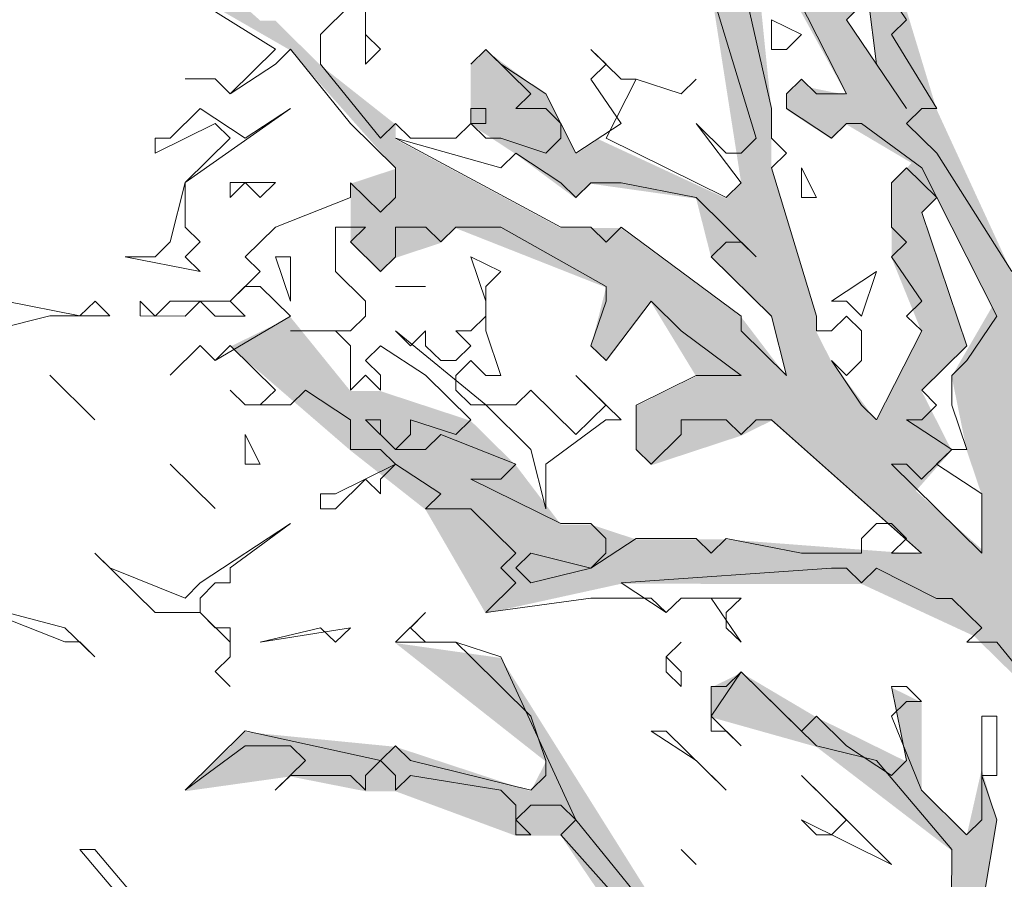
# Model space of a CAD drawing. Header units: metres. Extents: x -4 to 112, y -27 to 26.
# Tile 36 of 256: x 8.03 to 9.34, y 3.42 to 4.56. Entities that reach past the tile are written whole.
import ezdxf

# ---------------------------------------------------------------- set-up
doc = ezdxf.new("R2010")
doc.units = ezdxf.units.M
doc.header["$MEASUREMENT"] = 0
doc.layers.add('60 Pflanzen außen', color=7, linetype='Continuous')
doc.layers.add('94 Genehmigungsplanung Bemaßung', color=7, linetype='Continuous')
doc.styles.add('ERSTELLTER_STIL_2', font='arial.ttf')
doc.dimstyles.new('ERSTELLTER_STIL__1', dxfattribs={"dimtxt": 0.25, "dimasz": 0.19, "dimexe": 0.18, "dimexo": 0.1, "dimgap": 0, "dimtad": 1, "dimtih": 1, "dimtoh": 1, "dimzin": 0, "dimdsep": 46, "dimtxsty": 'ERSTELLTER_STIL_2', "dimblk": 'ARROWHEAD_6', "dimblk1": 'ARROWHEAD_6', "dimblk2": 'ARROWHEAD_6', "dimcen": 0.09, "dimclrd": 7, "dimclre": 7, "dimclrt": 7, "dimazin": 0, "dimtfac": 1, "dimtdec": 4, "dimtmove": 0, "dimatfit": 3, "dimfxl": 1, "dimtolj": 1, "dimtzin": 0, "dimarcsym": 0})

# ---------------------------------------------------------------- blocks, each defined once
blk = doc.blocks.new('Laubbäume 27[17]_1', base_point=(9.6662, -0.1855))
at = {"layer": '60 Pflanzen außen', "linetype": 'Continuous', "lineweight": 0, "true_color": 0xffffff}
h = blk.add_hatch(color=7, dxfattribs=at)
h.paths.add_polyline_path([(11.5441, 0.8973), (11.4642, 0.8973), (11.3643, 0.8382), (11.3044, 0.8185), (11.1046, 0.7398), (10.9248, 0.7201), (10.785, 0.7792), (10.6652, 0.7792), (10.5653, 0.858), (10.4454, 0.9761), (10.2556, 0.9269), (10.1857, 0.9171), (10.1658, 0.9368), (10.2856, 1.0352), (10.4255, 1.0352), (10.5453, 1.0254), (10.5653, 1.0549), (10.7051, 1.0352), (10.8849, 1.0352), (11.0048, 1.0352), (11.1246, 1.1336), (11.0048, 1.0745), (10.9648, 1.1336), (11.1047, 1.2517), (11.1846, 1.2517), (11.3044, 1.2714), (11.2046, 1.3305), (11.1446, 1.3305), (11.0448, 1.4093), (10.9848, 1.4684), (11.1247, 1.5471), (11.4244, 1.8424), (11.5243, 1.9803), (11.2645, 1.8228), (11.2446, 1.744), (10.9449, 1.5471), (10.865, 1.4881), (10.7804, 1.4533), (10.865, 1.6456), (11.0448, 1.8228), (11.1247, 1.8228), (11.1047, 1.8819), (11.0049, 1.8228), (10.9449, 1.8622), (10.825, 1.6653), (10.7252, 1.6259), (10.6453, 1.685), (10.6429, 1.6882), (10.6652, 1.7047), (10.7052, 1.7441), (10.7851, 1.8228), (10.842, 1.9349), (10.885, 1.941), (10.9849, 1.9803), (10.865, 2.0394), (10.9849, 2.1772), (11.0448, 2.2166), (11.0049, 2.2757), (10.9649, 2.256), (10.905, 2.2166), (10.885, 2.1772), (10.7651, 1.9803), (10.6253, 2), (10.4655, 2.0394), (10.3656, 2.0001), (10.4256, 2.0985), (10.4655, 2.1576), (10.8451, 2.377), (10.9849, 2.3741), (11.0249, 2.3151), (11.1048, 2.3544), (11.1647, 2.2954), (11.2846, 2.1969), (11.3045, 2.2166), (11.2346, 2.3052), (11.1847, 2.3938), (11.1647, 2.4529), (11.1248, 2.4529), (11.059, 2.4138), (11.0249, 2.4726), (10.8851, 2.4332), (10.965, 2.512), (11.0449, 2.6301), (11.1448, 2.6498), (11.1647, 2.6695), (11.2846, 2.6301), (11.3445, 2.6104), (11.2247, 2.7286), (11.1448, 2.7089), (11.1797, 2.7515), (11.3645, 2.7876), (11.4444, 2.8664), (11.1048, 2.7483), (11.0649, 2.7089), (11.0257, 2.6664), (11.0249, 2.6695), (11.0249, 2.6989), (11.0399, 2.7237), (11.0249, 2.8467), (11.0649, 2.9058), (11.1148, 2.9944), (11.1638, 3.0239), (11.1004, 3.0239), (11.0649, 3.0436), (11.0249, 2.9649), (10.965, 2.8073), (10.985, 2.6301), (10.8651, 2.4923), (10.8451, 2.512), (10.7652, 2.4332), (10.6054, 2.3545), (10.5654, 2.2757), (10.4955, 2.2856), (10.3656, 2.1379), (10.2458, 1.9607), (10.2857, 2.0788), (10.2657, 2.1182), (10.2058, 2.0789), (10.2658, 2.2364), (10.3457, 2.2364), (10.4056, 2.197), (10.4256, 2.256), (10.4755, 2.3053), (10.4855, 2.3151), (10.4855, 2.3348), (10.6653, 2.512), (10.6853, 2.4726), (10.7053, 2.4726), (10.8052, 2.5317), (10.8651, 2.5908), (10.8451, 2.6104), (10.7253, 2.5908), (10.6453, 2.5711), (10.7652, 2.7877), (10.8252, 2.7483), (10.9051, 2.8073), (10.8851, 2.8467), (10.7898, 2.8321), (10.7652, 2.8664), (10.6254, 2.6695), (10.5654, 2.512), (10.5055, 2.4529), (10.5055, 2.512), (10.4855, 2.5317), (10.5455, 2.6302), (10.5654, 2.6302), (10.6054, 2.7089), (10.7453, 2.8467), (10.5854, 2.8664), (10.4856, 2.768), (10.3577, 2.7475), (10.5455, 2.8665), (10.6454, 2.9058), (10.6654, 2.9255), (10.7852, 2.9452), (10.965, 3.0042), (11.0249, 3.0436), (11.0249, 3.0633), (11.005, 3.083), (10.7253, 2.9846), (10.9051, 3.1027), (11.1248, 3.2208), (11.2247, 3.3784), (11.1648, 3.398), (11.2647, 3.4768), (11.1848, 3.4768), (11.0849, 3.4374), (11.005, 3.3981), (10.9451, 3.3784), (10.8951, 3.3882), (10.7853, 3.3784), (10.6254, 3.28), (10.5455, 3.2406), (10.4656, 3.2012), (10.1859, 2.9453), (10.1859, 3.0043), (10.2459, 3.0634), (10.3458, 3.1421), (10.3857, 3.2209), (10.5095, 3.2732), (10.6254, 3.3587), (10.6454, 3.3981), (10.8852, 3.5556), (10.985, 3.6344), (11.1449, 3.7515), (11.3247, 3.7909), (11.5045, 3.8509), (11.4246, 3.91), (11.3446, 3.8706), (11.2048, 3.8116), (11.025, 3.7515), (10.8852, 3.6344), (10.8053, 3.595), (10.7453, 3.5162), (10.4656, 3.339), (10.3458, 3.28), (10.2059, 3.1225), (10.3258, 3.3194), (10.5655, 3.4966), (10.7853, 3.6738), (10.9792, 3.8255), (11.1565, 3.8556), (10.9851, 3.851), (10.8852, 3.7722), (10.8452, 3.7722), (10.6854, 3.6344), (10.5456, 3.5163), (10.3658, 3.4375), (10.3458, 3.4572), (10.4257, 3.536), (10.4657, 3.7909), (10.4674, 3.9118), (10.4657, 4.0184), (10.5656, 4.107), (10.6455, 4.3236), (10.6455, 4.3826), (10.5856, 4.3039), (10.4657, 4.0676), (10.4324, 3.9582), (10.3458, 3.9298), (10.3059, 3.941), (10.3059, 3.9889), (10.3458, 4.0282), (10.3858, 4.0676), (10.4857, 4.1857), (10.6455, 4.4811), (10.6655, 4.4811), (10.6767, 4.4988), (10.6455, 4.5205), (10.6056, 4.5205), (10.5656, 4.4417), (10.5057, 4.5205), (10.5057, 4.4023), (10.4457, 4.2251), (10.3858, 4.1661), (10.3458, 4.1267), (10.3458, 4.0873), (10.206, 4.0086), (10.1661, 4.0676), (10.226, 4.1267), (10.3459, 4.4614), (10.3659, 4.4811), (10.3659, 4.5402), (10.3459, 4.5599), (10.3259, 4.5402), (10.2859, 4.4221), (10.246, 4.3827), (10.246, 4.3433), (10.226, 4.2055), (10.1661, 4.1464), (10.1461, 4.2055), (10.1861, 4.363), (10.1861, 4.5402), (10.2061, 4.7568), (10.1654, 4.7034), (10.1462, 4.8553), (10.0662, 4.4418), (9.9264, 4.2646), (9.8864, 4.1661), (9.8465, 4.3236), (9.8713, 4.434), (9.8864, 4.5009), (9.9863, 4.7765), (9.9464, 4.7765), (9.8665, 4.5796), (9.8265, 4.619), (9.8665, 4.7175), (9.8066, 4.875), (9.7466, 4.9538), (9.6268, 5.0916), (9.6068, 5.1113), (9.5669, 5.0916), (9.6268, 5.0522), (9.6468, 4.9735), (9.7067, 4.9144), (9.8265, 4.7568), (9.7666, 4.6978), (9.8465, 4.4812), (9.8065, 4.363), (9.8065, 4.1858), (9.7865, 3.9101), (9.7265, 3.7329), (9.7465, 3.6148), (9.6666, 3.5951), (9.6067, 3.7133), (9.6267, 3.7329), (9.6466, 3.8314), (9.6866, 3.9692), (9.6866, 4.1071), (9.6666, 3.9692), (9.6267, 3.9102), (9.6267, 3.8905), (9.5867, 3.8117), (9.5867, 3.7723), (9.4469, 3.8905), (9.4469, 4.048), (9.387, 4.1465), (9.387, 4.1662), (9.5468, 4.3434), (9.5868, 4.2646), (9.6267, 4.4221), (9.5868, 4.5206), (9.5468, 4.4221), (9.5468, 4.5009), (9.5868, 4.5993), (9.6068, 4.7175), (9.6068, 4.7766), (9.5668, 4.8356), (9.5668, 4.875), (9.5269, 4.9144), (9.4869, 5.0129), (9.479, 4.9657), (9.5069, 4.7569), (9.4869, 4.6978), (9.5269, 4.619), (9.5069, 4.4024), (9.4269, 4.304), (9.427, 4.3631), (9.4869, 4.5206), (9.387, 4.7963), (9.3271, 4.9735), (9.3071, 4.9735), (9.3471, 4.6978), (9.427, 4.5797), (9.367, 4.2646), (9.347, 4.2252), (9.2472, 4.4418), (9.1873, 4.6388), (9.1673, 4.7569), (9.2073, 4.8357), (9.2272, 4.9932), (9.2073, 4.9735), (9.1873, 4.8554), (9.1673, 4.7963), (9.1074, 4.8751), (9.0075, 4.9341), (9.0075, 4.9735), (9.0075, 5.0523), (8.9875, 5.0523), (8.9875, 4.9735), (8.9476, 4.9341), (8.9875, 4.7766), (8.9675, 4.7569), (8.9276, 4.7569), (8.9575, 4.6683), (8.9276, 4.6585), (8.8277, 4.816), (8.8477, 5.0523), (8.8078, 5.1508), (8.7678, 5.4264), (8.7478, 5.4067), (8.7478, 5.2295), (8.8277, 5.0326), (8.8077, 4.8357), (8.6879, 4.9736), (8.6679, 5.0326), (8.568, 5.1114), (8.4282, 5.1311), (8.6479, 4.9736), (8.7678, 4.816), (8.8277, 4.7569), (8.8477, 4.6782), (8.9276, 4.5994), (8.9475, 4.5994), (8.9875, 4.3434), (8.9675, 4.3237), (8.7977, 4.4025), (8.7677, 4.3828), (8.7278, 4.4616), (8.6479, 4.5207), (8.6279, 4.501), (8.6279, 4.4222), (8.6878, 4.3828), (8.7677, 4.3237), (8.7877, 4.3434), (8.9275, 4.3237), (8.9475, 4.245), (9.0274, 4.1662), (9.0474, 4.0874), (8.9874, 4.1662), (8.8276, 4.2844), (8.7877, 4.2844), (8.7477, 4.2844), (8.528, 4.4025), (8.528, 4.4222), (8.4281, 4.501), (8.3682, 4.5601), (8.3482, 4.5601), (8.2749, 4.6256), (8.2484, 4.6192), (8.0886, 4.7767), (8.0496, 4.8161), (8.0286, 4.7964), (8.0286, 4.757), (8.1485, 4.6586), (8.3882, 4.5207), (8.528, 4.3632), (8.4681, 4.3435), (8.4681, 4.2647), (8.508, 4.2253), (8.528, 4.245), (8.5879, 4.2647), (8.6079, 4.2844), (8.8077, 4.2056), (8.7877, 4.1268), (8.8077, 4.1071), (8.8676, 4.1859), (8.9275, 4.0874), (8.8476, 4.0481), (8.8476, 3.989), (8.8676, 3.9693), (8.9874, 4.0087), (9.0274, 4.0284), (9.2271, 3.8511), (8.9674, 3.8708), (8.8476, 3.8708), (8.7877, 3.8905), (8.7477, 3.8905), (8.6878, 3.9693), (8.6279, 4.0284), (8.508, 4.0678), (8.4681, 4.0678), (8.3882, 4.1663), (8.3082, 4.1269), (8.468, 3.989), (8.5679, 3.9103), (8.6478, 3.7724), (8.8276, 3.8118), (9.1472, 3.8117), (9.297, 3.7423), (9.4069, 3.6345), (9.4269, 3.4967), (9.4668, 3.4376), (9.4668, 3.3785), (9.3869, 3.3195), (9.3469, 3.3195), (9.307, 3.3785), (9.327, 3.4967), (9.307, 3.5656), (9.287, 3.477), (9.2271, 3.5361), (9.2271, 3.6542), (9.1872, 3.6739), (9.2071, 3.5755), (9.0873, 3.6345), (8.9874, 3.6936), (8.9474, 3.6739), (8.9474, 3.6345), (9.0873, 3.5952), (9.2671, 3.4573), (9.267, 3.3785), (9.287, 3.2998), (9.1575, 3.3363), (9.0073, 3.2998), (8.9274, 3.2998), (8.6678, 3.7133), (8.5279, 3.733), (8.7277, 3.5755), (8.7077, 3.5361), (8.5279, 3.5952), (8.3282, 3.6149), (8.2483, 3.5362), (8.3881, 3.5558), (8.488, 3.5361), (8.5279, 3.5361), (8.6877, 3.477), (8.7477, 3.477), (8.8675, 3.2998), (8.9474, 3.2604), (8.8675, 3.2014), (8.7676, 3.162), (8.7077, 3.1423), (8.7476, 3.1029), (8.8076, 3.1029), (8.8475, 3.1817), (9.0273, 3.2801), (9.2271, 3.2407), (9.327, 3.2407), (9.4468, 3.0832), (9.4668, 2.965), (9.4867, 2.8862), (9.4867, 2.8075), (9.4668, 2.7878), (9.3469, 2.8666), (9.3069, 2.8469), (9.287, 2.8666), (9.227, 2.8272), (9.2071, 2.8469), (9.1871, 2.8272), (9.1419, 2.8718), (9.0872, 2.8863), (9.0273, 2.8469), (8.9274, 2.8469), (8.8475, 2.7682), (8.7276, 2.8076), (8.5079, 2.9848), (8.4679, 2.9257), (8.6877, 2.7879), (8.8275, 2.7091), (8.8075, 2.6894), (8.7476, 2.7288), (8.6277, 2.7288), (8.4479, 2.6894), (8.5878, 2.6697), (8.6528, 2.7239), (8.8075, 2.65), (8.7276, 2.6106), (8.6677, 2.5713), (8.5278, 2.5713), (8.3481, 2.6304), (8.1882, 2.6501), (8.2482, 2.5713), (8.2881, 2.591), (8.5678, 2.5122), (8.5078, 2.4531), (8.368, 2.4532), (8.3081, 2.5319), (8.2482, 2.5319), (8.2482, 2.4925), (8.348, 2.4138), (8.3778, 2.4075), (8.5478, 2.4334), (8.6876, 2.5319), (8.9474, 2.6894), (9.0472, 2.6894), (9.227, 2.7878), (9.287, 2.7878), (9.4068, 2.7681), (9.4867, 2.6893), (9.4068, 2.65), (9.3469, 2.6795), (9.227, 2.6303), (9.0872, 2.5909), (9.0672, 2.5515), (9.1871, 2.5909), (9.4068, 2.6106), (9.5067, 2.5515), (9.5067, 2.4924), (9.3668, 2.4727), (9.187, 2.2955), (9.1471, 2.2562), (9.0872, 2.2759), (9.0272, 2.2168), (9.0472, 2.1577), (8.9673, 2.0987), (8.8874, 2.1577), (8.8474, 2.1577), (8.6077, 2.3153), (8.5877, 2.2759), (8.7276, 2.1971), (8.8674, 2.0987), (8.8075, 2.079), (8.7475, 2.0593), (8.5677, 2.0987), (8.5278, 2.0987), (8.368, 2.2366), (8.2781, 2.3055), (8.2481, 2.3547), (8.1882, 2.2956), (8.2282, 2.2563), (8.2481, 2.2759), (8.4079, 2.1184), (8.5078, 2.0593), (8.5677, 2.0593), (8.6077, 1.9805), (8.6077, 1.9412), (8.5877, 1.9215), (8.3945, 2.0135), (8.3081, 2.1184), (8.308, 2.079), (8.308, 2.0397), (8.4579, 1.9116), (8.4279, 1.8821), (8.348, 1.9215), (8.1682, 1.9018), (8.2881, 1.8821), (8.3879, 1.8821), (8.4079, 1.8427), (8.4479, 1.8624), (8.5078, 1.823), (8.5477, 1.7443), (8.7075, 1.6261), (8.7275, 1.5867), (8.7874, 1.5867), (8.8074, 1.5473), (8.6776, 1.4981), (8.6276, 1.4686), (8.5477, 1.3308), (8.5277, 1.3111), (8.5677, 1.2914), (8.6076, 1.2914), (8.7475, 1.3898), (8.8274, 1.4686), (8.8873, 1.5276), (8.9559, 1.4994), (8.9872, 1.4686), (8.9872, 1.4095), (8.8673, 1.3898), (8.8473, 1.3307), (8.8873, 1.2913), (8.9272, 1.311), (9.0072, 1.3701), (8.8274, 1.1929), (8.7275, 1.0944), (8.7075, 1.0157), (8.7474, 0.996), (8.9557, 1.225), (9.0954, 1.4316), (9.2269, 1.5079), (9.2868, 1.5276), (9.3268, 1.6064), (9.2469, 1.6261), (9.2416, 1.6351), (9.3867, 1.7245), (9.5466, 1.7048), (9.5066, 1.567), (9.5301, 1.2926), (9.5065, 1.1141), (9.5241, 0.9413), (9.5065, 0.9368), (9.4666, 1.0944), (9.4466, 1.0747), (9.4666, 0.9565), (9.4266, 0.9565), (9.3268, 1.0944), (9.2469, 1.1929), (9.2269, 1.1929), (9.2069, 1.1535), (9.2468, 1.055), (9.3467, 0.9959), (9.4266, 0.9369), (9.4266, 0.8975), (9.4066, 0.8778), (9.3068, 0.9172), (9.147, 0.996), (9.087, 0.9566), (8.9871, 0.996), (8.9672, 0.996), (8.9672, 0.9369), (9.107, 0.8975), (9.2868, 0.8975), (9.0471, 0.7794), (8.8673, 0.7991), (8.8273, 0.7794), (8.8073, 0.7597), (8.9472, 0.74), (8.9072, 0.6809), (9.0471, 0.74), (9.1469, 0.7597), (9.2268, 0.7793), (9.3267, 0.8778), (9.4266, 0.799), (9.5465, 0.7793), (9.5657, 0.6625), (9.6418, 0.1995), (9.6663, 0.0507), (9.6662, -0.1659), (9.826, -0.1856), (9.846, -0.1659), (9.866, -0.1856), (9.906, -0.1856), (9.9459, -0.1462), (9.9859, -0.1856), (10.0058, -0.1856), (9.9659, -0.1265), (9.9859, -0.1068), (9.9659, -0.1068), (9.9459, -0.0871), (9.9659, -0.0674), (9.9859, -0.0674), (9.9459, -0.028), (9.9659, -0.0084), (9.9459, 0.0113), (9.9659, 0.031), (9.9859, 0.031), (9.9859, 0.0704), (9.9659, 0.0704), (9.9459, 0.0901), (9.9859, 0.1492), (9.9859, 0.2476), (9.9659, 0.2673), (9.9859, 0.287), (9.946, 0.3264), (9.9659, 0.3461), (10.0059, 0.3461), (9.9859, 0.4051), (10.0658, 0.6414), (10.2057, 0.7596), (10.4254, 0.8383), (10.4454, 0.8186), (10.7051, 0.6808), (10.745, 0.6807), (10.805, 0.6807), (10.9648, 0.6807), (11.0047, 0.6807), (11.1845, 0.7201), (11.3643, 0.7595), (11.5042, 0.8579)])
h.paths.add_polyline_path([(11.1648, 3.3587), (11.025, 3.2799), (10.9451, 3.2209), (10.6654, 3.0634), (10.5655, 2.9649), (10.4256, 2.9846), (10.3058, 2.9452), (10.3657, 3.0437), (10.4856, 3.1027), (10.5455, 3.1815), (10.7653, 3.2209), (10.8052, 3.2602), (11.025, 3.3193), (11.0649, 3.3981), (11.0949, 3.4079), (11.1627, 3.3983), (11.1249, 3.3784)], flags=0)
h.paths.add_polyline_path([(11.1047, 1.3108), (10.7251, 1.0943), (10.5653, 1.114), (10.3256, 1.0746), (10.4632, 1.2161), (10.7451, 1.3699), (10.805, 1.3699), (10.825, 1.3896), (10.9249, 1.3896), (10.9449, 1.4093), (10.9649, 1.4093)], flags=0)
h.paths.add_polyline_path([(10.7945, 1.9282), (10.6253, 1.7244), (10.5853, 1.7244), (10.5753, 1.7342), (10.7452, 1.9213)], flags=0)
h.paths.add_polyline_path([(10.6732, 1.4881), (10.3456, 1.3306), (10.3056, 1.3109), (10.1858, 1.2321), (10.2857, 1.3503), (10.4055, 1.5078)], flags=0)
h.paths.add_polyline_path([(10.6253, 1.5668), (10.5653, 1.5669), (10.4255, 1.5275), (10.4225, 1.5287), (10.4854, 1.6062), (10.5853, 1.6456)], flags=0)
h.paths.add_polyline_path([(10.5454, 1.8228), (10.4855, 1.8228), (10.4655, 1.8032), (10.4255, 1.8425), (10.3656, 1.8425), (10.3257, 1.8819), (10.3057, 1.8622), (10.2857, 1.8819), (10.3656, 1.9607), (10.5054, 1.8819), (10.6053, 1.9016), (10.6153, 1.8917)], flags=0)
h.paths.add_polyline_path([(10.4055, 1.6063), (10.1858, 1.3503), (10.1458, 1.3109), (10.006, 1.0746), (10.0659, 1.3306), (10.1458, 1.4684), (10.1458, 1.6457), (10.1858, 1.685), (10.2058, 1.6653), (10.2258, 1.685), (10.2258, 1.7244), (10.3256, 1.7441), (10.3456, 1.7047), (10.3656, 1.7047), (10.5054, 1.7047)], flags=0)
h.paths.add_polyline_path([(10.4656, 2.5908), (10.4256, 2.453), (10.3891, 2.3647), (10.2458, 2.2561), (10.1659, 2.2364), (10.1459, 2.3348), (10.1859, 2.3348), (10.3057, 2.3742), (10.1459, 2.4333), (10.086, 2.3742), (10.086, 2.4333), (10.1659, 2.5908), (10.3457, 2.6696), (10.5055, 2.6499)], flags=0)
h.paths.add_polyline_path([(10.4057, 3.6738), (10.3658, 3.595), (10.3258, 3.4178), (10.186, 3.2603), (10.2259, 3.3981), (10.2059, 3.4572), (10.2259, 3.5064), (10.2859, 3.7324), (10.3258, 3.851), (10.4058, 3.8707)], flags=0)
h.paths.add_polyline_path([(10.2856, 1.1731), (10.2257, 1.0943), (10.1258, 0.9959), (10.0459, 0.858), (10.0659, 0.9565), (10.1858, 1.1731)], flags=0)
h.paths.add_polyline_path([(10.2548, 3.9197), (10.206, 3.851), (10.206, 3.9101)], flags=0)
h.paths.add_polyline_path([(10.1059, 1.7737), (10.046, 1.882), (10.086, 2.0198), (10.2039, 2.0731)], flags=0)
h.paths.add_polyline_path([(10.1061, 3.7516), (10.0462, 3.6935), (9.9662, 3.5951), (9.9862, 3.6738), (9.9862, 3.7516), (9.9862, 3.851), (10.0262, 3.8117), (10.0861, 3.8707), (10.146, 3.791)], flags=0)
h.paths.add_polyline_path([(10.1347, 4.3996), (10.0662, 4.3827), (10.1461, 4.6781), (10.1461, 4.4221)], flags=0)
h.paths.add_polyline_path([(10.1261, 4.107), (10.0961, 4.0578), (10.0662, 4.1464), (10.0262, 4.1267), (10.0062, 4.107), (10.0262, 4.0086), (9.9263, 3.8511), (9.9063, 3.8707), (9.8664, 3.791), (9.8664, 3.6148), (9.9263, 3.4572), (9.8663, 3.3785), (9.9063, 3.2997), (9.9063, 3.2603), (9.8663, 3.0831), (9.8264, 3.1225), (9.8064, 3.1028), (9.8263, 2.9847), (9.8663, 2.9256), (9.7664, 2.8075), (9.7102, 2.9266), (9.7065, 3.0438), (9.7664, 3.1028), (9.8264, 3.28), (9.8064, 3.28), (9.7864, 3.2603), (9.7664, 3.28), (9.8264, 3.5163), (9.8464, 3.6148), (9.8464, 3.7516), (9.8664, 3.8708), (9.9064, 4.048), (9.9263, 4.1858), (10.0063, 4.3039), (10.1061, 4.3433), (10.1261, 4.2449), (10.1061, 4.2055)], flags=0)
h.paths.add_polyline_path([(10.0261, 2.965), (9.9462, 2.9453), (10.106, 3.1028), (10.1242, 3.158), (10.126, 3.1028)], flags=0)
h.paths.add_polyline_path([(10.1201, 3.2823), (10.0661, 3.1225), (9.9063, 3.0044), (9.9462, 3.1225), (9.9662, 3.2997), (9.9862, 3.4769), (10.1114, 3.5834), (10.116, 3.408)], flags=0)
h.paths.add_polyline_path([(10.0661, 2.8665), (9.9861, 2.6302), (9.9861, 2.3742), (9.9262, 2.2758), (9.9461, 2.2364), (9.9062, 2.2364), (9.8862, 2.2167), (9.9062, 2.197), (9.9661, 2.197), (9.9661, 2.0789), (9.7863, 2.0592), (9.6864, 1.9804), (9.6864, 2.0592), (9.8063, 2.1773), (9.7264, 2.2167), (9.6864, 2.1577), (9.6665, 2.3152), (9.6375, 2.4244), (9.666, 2.5239), (9.7065, 2.6302), (9.7464, 2.6893), (9.7864, 2.6499), (9.8063, 2.5712), (9.9062, 2.453), (9.9262, 2.453), (9.9262, 2.5121), (9.8463, 2.6105), (9.8263, 2.6499), (9.7864, 2.7484), (9.8663, 2.8271), (9.8979, 2.8151), (9.9462, 2.8468), (9.9062, 2.8665), (9.9262, 2.8862), (10.0661, 2.9059)], flags=0)
h.paths.add_polyline_path([(9.9661, 1.5866), (9.9061, 1.5078), (9.9461, 1.4685), (9.8861, 1.2322), (9.9061, 1.2125), (9.8262, 0.9171), (9.7463, 1.0156), (9.8321, 1.2355), (9.8861, 1.4488), (9.8562, 1.5768), (9.846, 1.6401), (9.8662, 1.6457)], flags=0)
h.paths.add_polyline_path([(9.9261, 1.8426), (9.8142, 1.7875), (9.7863, 1.8426), (9.7088, 1.7774), (9.6664, 1.8032), (9.6864, 1.882), (9.7463, 1.9411), (9.7663, 1.9214), (9.7863, 1.9214), (9.8063, 1.9411), (9.9062, 1.9804), (9.9661, 2.0198), (9.9661, 1.8426)], flags=0)
h.paths.add_polyline_path([(9.9661, 1.6654), (9.8361, 1.702), (9.8262, 1.7638), (9.9196, 1.7683), (9.9661, 1.7862)], flags=0)
h.paths.add_polyline_path([(9.7862, 0.6021), (9.8061, 0.5824), (9.8261, 0.5824), (9.8261, 0.543), (9.8182, 0.4334), (9.8061, 0.2673), (9.7861, 0.2673), (9.8061, 0.287), (9.8061, 0.3461), (9.7662, 0.4642), (9.7662, 0.5036), (9.7262, 0.6218), (9.7462, 0.6415), (9.7262, 0.6612), (9.7462, 0.6612), (9.7462, 0.7399), (9.7263, 0.7399), (9.7263, 0.7596), (9.7862, 0.8384), (9.7662, 0.8581), (9.7462, 0.8581), (9.7862, 0.8974), (9.8261, 0.8581), (9.8461, 0.8777), (9.8461, 0.799), (9.8261, 0.7399), (9.8461, 0.6415)], flags=0)
h.paths.add_polyline_path([(9.6863, 1.0156), (9.6763, 0.9861), (9.6863, 1.055), (9.6264, 1.2716), (9.6264, 1.3365), (9.7663, 1.4882), (9.7994, 1.4991), (9.8062, 1.4488), (9.8262, 1.37)], flags=0)
h.paths.add_polyline_path([(9.7944, 1.5361), (9.7063, 1.5079), (9.6264, 1.4291), (9.6664, 1.5276), (9.6664, 1.5866), (9.7219, 1.6457), (9.7863, 1.5965)], flags=0)
h.paths.add_polyline_path([(9.7065, 3.4376), (9.6466, 3.5163), (9.7265, 3.5557), (9.7314, 3.5477)], flags=0)
h.paths.add_polyline_path([(9.7065, 3.3391), (9.6666, 3.2407), (9.6066, 3.2013), (9.5667, 2.9847), (9.5667, 3.1422), (9.5667, 3.221), (9.5867, 3.3194), (9.6466, 3.3391), (9.6466, 3.2997), (9.6766, 3.2899)], flags=0)
h.paths.add_polyline_path([(9.7065, 2.9256), (9.669, 2.8518), (9.6665, 2.9059)], flags=0)
h.paths.add_polyline_path([(9.6728, 2.6967), (9.6465, 2.7484), (9.6665, 2.7681), (9.6665, 2.8468), (9.7004, 2.8134)], flags=0)
h.paths.add_polyline_path([(9.6266, 3.3785), (9.5667, 3.3588), (9.5867, 3.4967), (9.6466, 3.3982)], flags=0)
h.paths.add_polyline_path([(9.5266, 2.0198), (9.5266, 1.882), (9.5266, 1.8032), (9.4866, 1.8229), (9.2669, 1.8033), (9.2269, 1.7836), (9.127, 1.6851), (8.9872, 1.6261), (8.9473, 1.6064), (8.9223, 1.5959), (8.8523, 1.7246), (8.8074, 1.7836), (8.7875, 1.7639), (8.8074, 1.6261), (8.7874, 1.6261), (8.6276, 1.7639), (8.5877, 1.8427), (8.5278, 1.8821), (8.452, 1.9523), (8.5677, 1.8821), (8.6093, 1.8592), (8.6876, 1.8821), (8.7275, 1.9412), (8.7675, 1.8821), (8.7985, 1.9785), (8.7675, 2.0396), (8.7583, 2.0417), (8.8474, 2.0593), (9.0472, 2.079), (9.187, 2.2365), (9.207, 2.2168), (9.227, 2.2365), (9.227, 2.2955), (9.3668, 2.4137), (9.5067, 2.2955), (9.3668, 2.2955), (9.3069, 2.3349), (9.2869, 2.3152), (9.2869, 2.2955), (9.207, 2.1971), (9.1471, 2.138), (8.9673, 1.9805), (8.8685, 1.9379), (8.7775, 1.8722), (8.7275, 1.8821), (8.6276, 1.8033), (8.7675, 1.823), (9.0272, 1.9608), (9.2669, 2.1774), (9.3269, 2.2365), (9.4467, 2.2561), (9.5266, 2.2364), (9.5266, 2.1971), (9.4867, 2.1577), (9.4267, 2.0986), (9.3069, 2.0396), (9.197, 1.9903), (9.1071, 1.9411), (9.1271, 1.9214), (9.3268, 2.0002), (9.4467, 2.0789), (9.5466, 2.0986)], flags=0)
h.paths.add_polyline_path([(9.5268, 3.7329), (9.4868, 3.6148), (9.4269, 3.7517), (9.4269, 3.8393), (9.4669, 3.8117)], flags=0)
h.paths.add_polyline_path([(9.4468, 3.1619), (9.4069, 3.221), (9.4069, 3.2701), (9.4668, 3.3391), (9.4668, 3.1816)], flags=0)
h.paths.add_polyline_path([(9.3204, 4.1793), (9.2671, 4.0874), (9.2871, 3.989), (9.3071, 3.9299), (9.307, 3.8577), (9.2195, 3.9352), (9.2671, 3.989), (9.2272, 4.0677), (9.2871, 4.1268), (9.2272, 4.304), (9.2472, 4.3237)], flags=0)
h.paths.add_polyline_path([(9.1672, 4.0283), (9.1073, 4.1071), (9.0873, 4.1465), (9.0873, 4.1662), (9.0274, 4.3631), (9.0274, 4.4419), (9.0075, 4.6388), (9.0075, 4.6797), (9.1273, 4.4615), (9.0774, 4.4714), (9.0674, 4.4812), (9.0474, 4.4616), (9.0474, 4.4419), (9.1073, 4.4025), (9.1273, 4.4222), (9.2138, 4.371), (9.1872, 4.3434), (9.1872, 4.2449), (9.2272, 4.1465)], flags=0)
h.paths.add_polyline_path([(9.1673, 4.5009), (9.1273, 4.56), (9.1473, 4.5797), (9.1473, 4.5994), (9.0075, 4.7372), (9.0275, 4.7569), (9.0075, 4.9144), (9.1273, 4.816)], flags=0)
at = {"layer": '60 Pflanzen außen', "color": 9, "linetype": 'Continuous', "lineweight": 18}
for p, q in [((9.1673, 4.5023), (9.1273, 4.8174)), ((9.1273, 4.4629), (9.0075, 4.6992)), ((8.1485, 4.6599), (8.3682, 4.5221)), ((8.9875, 4.6205), (9.0274, 4.4432)), ((9.2072, 4.5614), (9.1673, 4.6204)), ((8.9475, 4.6008), (9.0074, 4.4039)), ((8.4281, 4.5418), (8.4681, 4.5811)), ((8.4881, 4.5417), (8.4881, 4.5811)), ((9.1473, 4.5811), (9.1273, 4.5614)), ((8.4881, 4.5614), (8.4881, 4.5024)), ((9.0674, 4.5417), (9.0274, 4.5614)), ((9.0274, 4.5614), (9.0274, 4.522)), ((9.1273, 4.5614), (9.2072, 4.4432)), ((9.1872, 4.5417), (9.2072, 4.5614)), ((8.4281, 4.5024), (8.4281, 4.5418)), ((8.508, 4.5221), (8.4881, 4.5417)), ((9.0474, 4.522), (9.0674, 4.5417)), ((9.2472, 4.4432), (9.1872, 4.5417)), ((8.3682, 4.5221), (8.3083, 4.463)), ((8.3682, 4.5024), (8.3882, 4.5221)), ((8.3882, 4.5221), (8.4681, 4.4236)), ((8.4881, 4.5024), (8.508, 4.5221)), ((8.6479, 4.522), (8.6279, 4.5024)), ((8.6279, 4.5024), (8.6479, 4.522)), ((8.6679, 4.5024), (8.6479, 4.522)), ((8.6479, 4.522), (8.7078, 4.463)), ((8.8277, 4.4826), (8.7877, 4.522)), ((8.7877, 4.522), (8.8077, 4.5023)), ((9.0274, 4.522), (9.0474, 4.522)), ((8.3083, 4.463), (8.3682, 4.5024)), ((8.508, 4.4039), (8.4281, 4.5024)), ((8.7278, 4.463), (8.6679, 4.5024)), ((8.8077, 4.5023), (8.7877, 4.4826)), ((9.2072, 4.4432), (9.1673, 4.5023)), ((8.2883, 4.4827), (8.2483, 4.4827)), ((8.2483, 4.4827), (8.2883, 4.4827)), ((8.3083, 4.463), (8.2883, 4.4827)), ((8.2883, 4.4827), (8.3083, 4.463)), ((8.7877, 4.4826), (8.8277, 4.4236)), ((8.8077, 4.4039), (8.8476, 4.4826)), ((8.8476, 4.4826), (8.8277, 4.4826)), ((8.8476, 4.4826), (8.9076, 4.4629)), ((8.9076, 4.4629), (8.8476, 4.4826)), ((8.9076, 4.4629), (8.9275, 4.4826)), ((8.9275, 4.4826), (8.9076, 4.4629)), ((9.0474, 4.4629), (9.0674, 4.4826)), ((9.0674, 4.4826), (9.0874, 4.4629)), ((8.7078, 4.463), (8.6878, 4.4433)), ((8.7677, 4.3842), (8.7278, 4.463)), ((9.0474, 4.4432), (9.0474, 4.4629)), ((9.0874, 4.4629), (9.1273, 4.4629)), ((8.2683, 4.4433), (8.2284, 4.4039)), ((8.2483, 4.3449), (8.3882, 4.4433)), ((8.3282, 4.4039), (8.2683, 4.4433)), ((8.3882, 4.4433), (8.3282, 4.4039)), ((8.6479, 4.4433), (8.6279, 4.4433)), ((8.6279, 4.4433), (8.6279, 4.4236)), ((8.6479, 4.4236), (8.6479, 4.4433)), ((8.6878, 4.4433), (8.7278, 4.4433)), ((8.7278, 4.4433), (8.7478, 4.4236)), ((9.0274, 4.4432), (9.0274, 4.4039)), ((9.1073, 4.4039), (9.0474, 4.4432)), ((9.2072, 4.4235), (9.2272, 4.4432)), ((9.2272, 4.4432), (9.2472, 4.4432)), ((8.2084, 4.3842), (8.2883, 4.4236)), ((8.2883, 4.4236), (8.3083, 4.4039)), ((8.4681, 4.4236), (8.528, 4.3645)), ((8.528, 4.4236), (8.508, 4.4039)), ((8.548, 4.4039), (8.528, 4.4236)), ((8.6279, 4.4236), (8.6079, 4.4039)), ((8.6479, 4.4039), (8.6279, 4.4236)), ((8.6279, 4.4236), (8.6479, 4.4236)), ((8.7478, 4.4236), (8.7478, 4.4039)), ((8.8277, 4.4236), (8.7677, 4.3842)), ((8.9675, 4.3842), (8.9275, 4.4236)), ((8.9275, 4.4236), (8.9875, 4.3448)), ((9.1273, 4.4235), (9.1073, 4.4039)), ((9.1473, 4.4235), (9.1273, 4.4235)), ((9.2272, 4.3645), (9.1473, 4.4235)), ((9.2472, 4.3841), (9.2072, 4.4235)), ((8.2284, 4.4039), (8.2084, 4.4039)), ((8.2084, 4.4039), (8.2084, 4.3842)), ((8.3083, 4.4039), (8.2483, 4.3449)), ((8.6678, 4.3645), (8.528, 4.4039)), ((8.528, 4.4039), (8.7477, 4.2857)), ((8.6079, 4.4039), (8.548, 4.4039)), ((8.6678, 4.4039), (8.6479, 4.4039)), ((8.7278, 4.3842), (8.6678, 4.4039)), ((8.7478, 4.4039), (8.7278, 4.3842)), ((8.9675, 4.3251), (8.8077, 4.4039)), ((9.0074, 4.4039), (8.9875, 4.3842)), ((9.0274, 4.4039), (9.0474, 4.3842)), ((8.6878, 4.3842), (8.6678, 4.3645)), ((8.7477, 4.3448), (8.6878, 4.3842)), ((8.9875, 4.3842), (8.9675, 4.3842)), ((9.0474, 4.3842), (9.0274, 4.3645)), ((9.347, 4.2266), (9.2472, 4.3841)), ((8.528, 4.3645), (8.528, 4.3251)), ((9.0274, 4.3645), (9.0873, 4.1676)), ((9.0873, 4.3251), (9.0674, 4.3645)), ((9.0674, 4.3645), (9.0674, 4.3251)), ((9.1872, 4.3448), (9.2072, 4.3645)), ((9.2072, 4.3645), (9.2472, 4.3251)), ((9.327, 4.1675), (9.2272, 4.3645)), ((8.2483, 4.3449), (8.2284, 4.2661)), ((8.2483, 4.2858), (8.2483, 4.3449)), ((8.3083, 4.3252), (8.3282, 4.3449)), ((8.3682, 4.3449), (8.3083, 4.3449)), ((8.3083, 4.3449), (8.3083, 4.3252)), ((8.3282, 4.3449), (8.3482, 4.3252)), ((8.3482, 4.3252), (8.3682, 4.3449)), ((8.508, 4.3055), (8.4681, 4.3448)), ((8.4681, 4.3448), (8.4681, 4.3252)), ((8.7677, 4.3251), (8.7477, 4.3448)), ((8.7877, 4.3448), (8.7677, 4.3251)), ((8.8277, 4.3448), (8.7877, 4.3448)), ((8.9275, 4.3251), (8.8277, 4.3448)), ((8.9875, 4.3448), (8.9675, 4.3251)), ((9.1872, 4.2857), (9.1872, 4.3448)), ((8.4681, 4.3252), (8.3682, 4.2858)), ((8.528, 4.3251), (8.508, 4.3055)), ((9.0074, 4.2463), (8.9275, 4.3251)), ((9.0674, 4.3251), (9.0873, 4.3251)), ((9.2472, 4.3251), (9.2272, 4.3054)), ((9.2272, 4.3054), (9.2871, 4.1282)), ((8.2683, 4.2661), (8.2483, 4.2858)), ((8.3682, 4.2858), (8.3282, 4.2464)), ((8.488, 4.2858), (8.4481, 4.2858)), ((8.4481, 4.2858), (8.4481, 4.2267)), ((8.4681, 4.2661), (8.488, 4.2858)), ((8.568, 4.2858), (8.528, 4.2858)), ((8.528, 4.2858), (8.528, 4.2464)), ((8.5879, 4.2661), (8.568, 4.2858)), ((8.6079, 4.2858), (8.5879, 4.2661)), ((8.6678, 4.2858), (8.6079, 4.2858)), ((8.8077, 4.207), (8.6678, 4.2858)), ((8.7477, 4.2857), (8.7877, 4.2857)), ((8.7877, 4.2857), (8.8077, 4.266)), ((8.8077, 4.266), (8.8276, 4.2857)), ((8.8276, 4.2857), (8.9874, 4.1676)), ((9.2072, 4.266), (9.1872, 4.2857)), ((8.2284, 4.2661), (8.2084, 4.2464)), ((8.2483, 4.2464), (8.2683, 4.2661)), ((8.508, 4.2267), (8.4681, 4.2661)), ((8.9475, 4.2463), (8.9675, 4.266)), ((8.9675, 4.266), (8.9875, 4.266)), ((8.9875, 4.266), (9.0074, 4.2463)), ((9.1872, 4.2463), (9.2072, 4.266)), ((8.2084, 4.2464), (8.1684, 4.2464)), ((8.1684, 4.2464), (8.2683, 4.2267)), ((8.2683, 4.2267), (8.2483, 4.2464)), ((8.3282, 4.2464), (8.3482, 4.2267)), ((8.3882, 4.2464), (8.3682, 4.2464)), ((8.3682, 4.2464), (8.3882, 4.1873)), ((8.3882, 4.1873), (8.3882, 4.2464)), ((8.528, 4.2464), (8.508, 4.2267)), ((8.6678, 4.2267), (8.6279, 4.2464)), ((8.6279, 4.2464), (8.6479, 4.1873)), ((9.0274, 4.1676), (8.9475, 4.2463)), ((9.2272, 4.1872), (9.1872, 4.2463)), ((8.3482, 4.2267), (8.3082, 4.1873)), ((8.4481, 4.2267), (8.488, 4.1873)), ((8.6479, 4.207), (8.6678, 4.2267)), ((9.1672, 4.2266), (9.1073, 4.1873)), ((9.1473, 4.1676), (9.1672, 4.2266)), ((8.3082, 4.1873), (8.3282, 4.207)), ((8.3282, 4.207), (8.3482, 4.207)), ((8.3482, 4.207), (8.3882, 4.1676)), ((8.528, 4.207), (8.5679, 4.207)), ((8.5679, 4.207), (8.528, 4.207)), ((8.6478, 4.1479), (8.6479, 4.207)), ((8.8077, 4.1873), (8.8077, 4.207)), ((8.1085, 4.1677), (8.0096, 4.1874)), ((8.1285, 4.1873), (8.1085, 4.1677)), ((8.1484, 4.1677), (8.1285, 4.1873)), ((8.2084, 4.1676), (8.1884, 4.1873)), ((8.1884, 4.1873), (8.1884, 4.1677)), ((8.2283, 4.1873), (8.2084, 4.1676)), ((8.3082, 4.1873), (8.2283, 4.1873)), ((8.2483, 4.1676), (8.2683, 4.1873)), ((8.2683, 4.1873), (8.2883, 4.1676)), ((8.3282, 4.1676), (8.3082, 4.1873)), ((8.488, 4.1873), (8.488, 4.1676)), ((8.6479, 4.1873), (8.6478, 4.1676)), ((8.7877, 4.1282), (8.8077, 4.1873)), ((8.8676, 4.1873), (8.8077, 4.1085)), ((8.9075, 4.1479), (8.8676, 4.1873)), ((9.1073, 4.1873), (9.1273, 4.1873)), ((9.1273, 4.1873), (9.1473, 4.1676)), ((9.2072, 4.1676), (9.2272, 4.1872)), ((7.9886, 4.148), (8.0685, 4.1677)), ((8.0685, 4.1677), (8.1484, 4.1677)), ((8.1884, 4.1677), (8.2483, 4.1676)), ((8.2883, 4.1676), (8.3282, 4.1676)), ((8.3882, 4.1676), (8.2883, 4.1086)), ((8.488, 4.1676), (8.4681, 4.1479)), ((8.6478, 4.1676), (8.6279, 4.1479)), ((8.9874, 4.1676), (8.9874, 4.1479)), ((9.0474, 4.0888), (9.0274, 4.1676)), ((9.0873, 4.1676), (9.0873, 4.1479)), ((9.1073, 4.1479), (9.1273, 4.1676)), ((9.1273, 4.1676), (9.1473, 4.1479)), ((9.2272, 4.1479), (9.2072, 4.1676)), ((9.2871, 4.1085), (9.327, 4.1675)), ((8.4681, 4.1479), (8.3882, 4.1479)), ((8.3882, 4.1479), (8.4481, 4.1479)), ((8.4481, 4.1479), (8.4681, 4.1282)), ((8.548, 4.1282), (8.528, 4.1479)), ((8.528, 4.1479), (8.6478, 4.0495)), ((8.5679, 4.1479), (8.548, 4.1282)), ((8.5679, 4.1282), (8.5679, 4.1479)), ((8.6279, 4.1479), (8.6079, 4.1479)), ((8.6079, 4.1479), (8.6279, 4.1282)), ((8.6678, 4.0888), (8.6478, 4.1479)), ((8.9874, 4.0888), (8.9075, 4.1479)), ((8.9874, 4.1479), (9.0474, 4.0888)), ((9.0873, 4.1479), (9.1073, 4.1479)), ((9.1473, 4.1479), (9.1473, 4.1085)), ((9.1672, 4.0297), (9.2272, 4.1479)), ((8.2683, 4.1283), (8.2283, 4.0889)), ((8.2283, 4.0889), (8.2683, 4.1283)), ((8.2883, 4.1086), (8.2683, 4.1283)), ((8.2683, 4.1283), (8.2883, 4.1086)), ((8.2883, 4.1086), (8.3082, 4.1283)), ((8.3082, 4.1283), (8.3682, 4.0692)), ((8.4681, 4.1282), (8.4681, 4.0692)), ((8.488, 4.1086), (8.508, 4.1282)), ((8.508, 4.1282), (8.5679, 4.0889)), ((8.5879, 4.1085), (8.5679, 4.1282)), ((8.6279, 4.1282), (8.6079, 4.1085)), ((8.8077, 4.1085), (8.7877, 4.1282)), ((9.2871, 4.1282), (9.2272, 4.0691)), ((8.508, 4.0889), (8.488, 4.1086)), ((8.6079, 4.1085), (8.5879, 4.1085)), ((8.6079, 4.0888), (8.6279, 4.1085)), ((8.6279, 4.1085), (8.6478, 4.0888)), ((9.1273, 4.0888), (9.1073, 4.1085)), ((9.1073, 4.1085), (9.1472, 4.0494)), ((9.1473, 4.1085), (9.1273, 4.0888)), ((9.2671, 4.0888), (9.2871, 4.1085)), ((8.0685, 4.0889), (8.1284, 4.0298)), ((8.1284, 4.0298), (8.0685, 4.0889)), ((8.4681, 4.0692), (8.488, 4.0889)), ((8.488, 4.0889), (8.508, 4.0692)), ((8.508, 4.0692), (8.508, 4.0889)), ((8.5679, 4.0889), (8.6279, 4.0298)), ((8.6079, 4.0692), (8.6079, 4.0888)), ((8.6478, 4.0888), (8.6678, 4.0888)), ((8.8276, 4.0298), (8.7677, 4.0888)), ((8.7677, 4.0888), (8.8076, 4.0494)), ((8.8476, 4.0494), (8.9275, 4.0888)), ((8.9275, 4.0888), (8.9874, 4.0888)), ((9.2671, 4.0494), (9.2671, 4.0888)), ((8.3282, 4.0495), (8.3082, 4.0692)), ((8.3082, 4.0692), (8.3282, 4.0495)), ((8.3682, 4.0692), (8.3482, 4.0495)), ((8.3881, 4.0495), (8.4081, 4.0692)), ((8.4081, 4.0692), (8.468, 4.0298)), ((8.6279, 4.0495), (8.6079, 4.0692)), ((8.7078, 4.0691), (8.6878, 4.0495)), ((8.7677, 4.0101), (8.7078, 4.0691)), ((9.2272, 4.0691), (9.2471, 4.0494)), ((8.3482, 4.0495), (8.3282, 4.0495)), ((8.3282, 4.0495), (8.3881, 4.0495)), ((8.6878, 4.0495), (8.6279, 4.0495)), ((8.6478, 4.0495), (8.7078, 3.9904)), ((8.8076, 4.0494), (8.7677, 4.0101)), ((8.8476, 3.9904), (8.8476, 4.0494)), ((9.1472, 4.0494), (9.1672, 4.0297)), ((9.2471, 4.0494), (9.2272, 4.0297)), ((9.2871, 3.9903), (9.2671, 4.0494)), ((8.468, 4.0298), (8.468, 3.9904)), ((8.508, 4.0298), (8.488, 4.0298)), ((8.488, 4.0298), (8.528, 3.9904)), ((8.508, 4.0101), (8.508, 4.0298)), ((8.6079, 4.0101), (8.548, 4.0298)), ((8.548, 4.0298), (8.548, 4.0101)), ((8.6279, 4.0298), (8.6079, 4.0101)), ((8.7277, 3.9707), (8.8076, 4.0298)), ((8.8076, 4.0298), (8.8276, 4.0298)), ((8.9675, 4.0297), (8.9075, 4.0297)), ((8.9075, 4.0297), (8.9075, 4.0101)), ((8.9874, 4.01), (8.9675, 4.0297)), ((9.0074, 4.0297), (8.9874, 4.01)), ((9.0274, 4.0297), (9.0074, 4.0297)), ((9.2271, 3.8525), (9.0274, 4.0297)), ((9.2272, 4.0297), (9.2072, 4.0297)), ((9.2072, 4.0297), (9.2671, 3.9903)), ((8.3482, 3.9707), (8.3282, 4.0101)), ((8.3282, 4.0101), (8.3282, 3.9707)), ((8.528, 3.9904), (8.508, 4.0101)), ((8.548, 4.0101), (8.528, 3.9904)), ((8.5679, 3.9904), (8.5879, 4.0101)), ((8.5879, 4.0101), (8.6878, 3.9707)), ((8.9075, 4.0101), (8.8676, 3.9707)), ((8.468, 3.9904), (8.508, 3.9904)), ((8.508, 3.9904), (8.528, 3.9707)), ((8.528, 3.9904), (8.5679, 3.9904)), ((8.7078, 3.9904), (8.7277, 3.9116)), ((8.8676, 3.9707), (8.8476, 3.9904)), ((9.2671, 3.9903), (9.2271, 3.951)), ((9.2471, 3.9706), (9.2671, 3.9903)), ((9.2671, 3.9903), (9.2871, 3.9903)), ((8.2283, 3.9707), (8.2882, 3.9117)), ((8.2882, 3.9117), (8.2283, 3.9707)), ((8.3282, 3.9707), (8.3482, 3.9707)), ((8.528, 3.9707), (8.4481, 3.9313)), ((8.508, 3.951), (8.528, 3.9707)), ((8.528, 3.9707), (8.5879, 3.9313)), ((8.6878, 3.9707), (8.6678, 3.951)), ((8.7277, 3.9116), (8.7277, 3.9707)), ((9.2072, 3.9706), (9.1872, 3.9706)), ((9.1872, 3.9706), (9.307, 3.8525)), ((9.2271, 3.951), (9.2072, 3.9706)), ((9.3071, 3.9313), (9.2471, 3.9706)), ((8.4481, 3.9116), (8.488, 3.951)), ((8.488, 3.951), (8.508, 3.9313)), ((8.508, 3.9313), (8.508, 3.951)), ((8.6678, 3.951), (8.6279, 3.951)), ((8.6279, 3.951), (8.7477, 3.8919)), ((8.4481, 3.9313), (8.4281, 3.9313)), ((8.4281, 3.9313), (8.4281, 3.9116)), ((8.5879, 3.9313), (8.5679, 3.9116)), ((9.307, 3.8525), (9.3071, 3.9313)), ((8.4281, 3.9116), (8.4481, 3.9116)), ((8.5679, 3.9116), (8.6278, 3.9116)), ((8.6278, 3.9116), (8.6878, 3.8525)), ((8.3881, 3.892), (8.2683, 3.8132)), ((8.3082, 3.8329), (8.3881, 3.892)), ((8.7477, 3.8919), (8.7877, 3.8919)), ((8.7877, 3.8919), (8.8076, 3.8722)), ((9.1472, 3.8722), (9.1672, 3.8919)), ((9.1672, 3.8919), (9.1872, 3.8919)), ((9.1872, 3.8919), (9.2072, 3.8722)), ((8.7877, 3.8328), (8.8476, 3.8722)), ((8.8076, 3.8722), (8.8076, 3.8525)), ((8.8476, 3.8722), (8.9275, 3.8722)), ((8.9275, 3.8722), (8.9475, 3.8525)), ((8.9475, 3.8525), (8.9674, 3.8722)), ((8.9674, 3.8722), (9.0673, 3.8525)), ((9.1472, 3.8525), (9.1472, 3.8722)), ((9.2072, 3.8722), (9.1872, 3.8525)), ((8.1484, 3.8329), (8.1284, 3.8526)), ((8.1284, 3.8526), (8.2083, 3.7738)), ((8.6878, 3.8525), (8.6678, 3.8329)), ((8.7077, 3.8525), (8.6878, 3.8329)), ((8.7877, 3.8328), (8.7077, 3.8525)), ((8.8076, 3.8525), (8.7877, 3.8328)), ((9.0673, 3.8525), (9.1472, 3.8525)), ((9.1872, 3.8525), (9.2271, 3.8525)), ((8.2483, 3.7925), (8.1484, 3.8329)), ((8.3082, 3.8132), (8.3082, 3.8329)), ((8.6678, 3.8329), (8.6878, 3.8132)), ((8.6878, 3.8329), (8.7077, 3.8132)), ((8.7077, 3.8132), (8.7877, 3.8328)), ((8.8276, 3.8132), (9.1073, 3.8328)), ((9.1073, 3.8328), (9.1273, 3.8328)), ((9.1273, 3.8328), (9.1472, 3.8131)), ((9.1472, 3.8131), (9.1672, 3.8328)), ((9.1672, 3.8328), (9.2471, 3.7924)), ((8.2683, 3.8132), (8.2483, 3.7925)), ((8.2683, 3.7925), (8.2882, 3.8132)), ((8.2882, 3.8132), (8.3082, 3.8132)), ((8.6878, 3.8132), (8.6478, 3.7738)), ((8.8875, 3.7738), (8.8276, 3.8132)), ((8.2683, 3.7738), (8.2683, 3.7925)), ((8.6478, 3.7738), (8.7876, 3.7925)), ((8.7876, 3.7925), (8.8676, 3.7925)), ((8.8676, 3.7925), (8.8875, 3.7738)), ((8.8875, 3.7738), (8.9075, 3.7925)), ((8.9075, 3.7925), (8.8875, 3.7738)), ((8.9075, 3.7925), (8.9475, 3.7925)), ((8.9874, 3.7925), (8.9075, 3.7925)), ((8.9475, 3.7925), (8.9874, 3.7344)), ((8.9674, 3.7738), (8.9874, 3.7925)), ((9.2471, 3.7924), (9.2671, 3.7924)), ((9.2671, 3.7924), (9.307, 3.7531)), ((7.9886, 3.7739), (8.0885, 3.7345)), ((8.0885, 3.7532), (8.0096, 3.7739)), ((8.2083, 3.7738), (8.2683, 3.7738)), ((8.2683, 3.7738), (8.3082, 3.7344)), ((8.2882, 3.7531), (8.2683, 3.7738)), ((8.5679, 3.7738), (8.5279, 3.7344)), ((8.5479, 3.7531), (8.5679, 3.7738)), ((8.9674, 3.7531), (8.9674, 3.7738)), ((8.1284, 3.7148), (8.0885, 3.7532)), ((8.3082, 3.7531), (8.2882, 3.7531)), ((8.3082, 3.7148), (8.3082, 3.7531)), ((8.468, 3.7531), (8.3482, 3.7344)), ((8.3482, 3.7344), (8.4281, 3.7531)), ((8.4281, 3.7531), (8.448, 3.7344)), ((8.448, 3.7344), (8.468, 3.7531)), ((8.5679, 3.7344), (8.5479, 3.7531)), ((8.9874, 3.7344), (8.9674, 3.7531)), ((9.307, 3.7531), (9.2871, 3.7343)), ((8.0885, 3.7345), (8.1084, 3.7345)), ((8.1084, 3.7345), (8.1284, 3.7148)), ((8.3082, 3.7344), (8.3082, 3.7148)), ((8.5279, 3.7344), (8.6079, 3.7344)), ((8.6079, 3.7344), (8.5679, 3.7344)), ((8.6678, 3.7147), (8.6079, 3.7344)), ((8.6079, 3.7344), (8.6278, 3.7147)), ((8.8875, 3.7147), (8.9075, 3.7344)), ((8.9075, 3.7344), (8.8875, 3.7147)), ((9.2871, 3.7343), (9.327, 3.7343)), ((9.327, 3.7343), (9.4069, 3.6359)), ((8.3082, 3.7148), (8.2882, 3.6951)), ((8.2882, 3.6951), (8.3082, 3.7148)), ((8.6278, 3.7147), (8.7077, 3.6359)), ((8.7676, 3.4981), (8.6678, 3.7147)), ((8.9075, 3.695), (8.8875, 3.7147)), ((8.8875, 3.7147), (8.8875, 3.695)), ((8.2882, 3.6951), (8.3082, 3.6754)), ((8.3082, 3.6754), (8.2882, 3.6951)), ((8.8875, 3.695), (8.9075, 3.6753)), ((8.9075, 3.6753), (8.9075, 3.695)), ((8.9474, 3.6359), (8.9874, 3.695)), ((8.9874, 3.695), (8.9674, 3.6753)), ((9.0673, 3.6162), (8.9874, 3.695)), ((8.9874, 3.695), (9.0873, 3.5965)), ((8.9674, 3.6753), (8.9474, 3.6753)), ((8.9474, 3.6753), (8.9474, 3.6162)), ((9.2071, 3.6753), (9.1872, 3.6753)), ((9.1872, 3.6753), (9.2071, 3.5768)), ((9.2271, 3.6556), (9.2071, 3.6753)), ((9.1872, 3.6359), (9.2071, 3.6556)), ((9.2071, 3.6556), (9.2271, 3.6556)), ((8.7077, 3.6359), (8.7277, 3.5769)), ((8.9874, 3.5965), (8.9474, 3.6359)), ((9.0873, 3.6359), (9.0673, 3.6162)), ((9.1272, 3.5965), (9.0873, 3.6359)), ((9.2271, 3.5374), (9.1872, 3.6359)), ((9.327, 3.6359), (9.307, 3.6359)), ((9.307, 3.6359), (9.307, 3.4981)), ((9.327, 3.5571), (9.327, 3.6359)), ((8.3282, 3.6163), (8.2483, 3.5375)), ((8.508, 3.5769), (8.3282, 3.6163)), ((8.8875, 3.6162), (8.8675, 3.6162)), ((8.8675, 3.6162), (8.9275, 3.5769)), ((8.9674, 3.5375), (8.8875, 3.6162)), ((8.9474, 3.6162), (8.9674, 3.6162)), ((8.9674, 3.6162), (8.9874, 3.5965)), ((8.2483, 3.5375), (8.3282, 3.5966)), ((8.3282, 3.5966), (8.3881, 3.5966)), ((8.3881, 3.5966), (8.4081, 3.5769)), ((8.5279, 3.5966), (8.508, 3.5769)), ((8.5479, 3.5769), (8.5279, 3.5966)), ((9.0873, 3.5965), (9.1672, 3.5768)), ((9.1872, 3.5571), (9.1272, 3.5965)), ((8.4081, 3.5769), (8.3681, 3.5375)), ((8.488, 3.5572), (8.508, 3.5769)), ((8.508, 3.5769), (8.5279, 3.5572)), ((8.7077, 3.5375), (8.5479, 3.5769)), ((8.7277, 3.5769), (8.7277, 3.5572)), ((8.9275, 3.5769), (8.9674, 3.5375)), ((9.1672, 3.5768), (9.2671, 3.4587)), ((9.2071, 3.5768), (9.1872, 3.5571)), ((8.3681, 3.5375), (8.3881, 3.5572)), ((8.3881, 3.5572), (8.468, 3.5572)), ((8.468, 3.5572), (8.488, 3.5375)), ((8.488, 3.5375), (8.488, 3.5572)), ((8.5279, 3.5572), (8.5279, 3.5375)), ((8.5279, 3.5375), (8.5479, 3.5572)), ((8.5479, 3.5572), (8.6678, 3.5375)), ((8.7277, 3.5572), (8.7077, 3.5375)), ((9.1871, 3.439), (9.0673, 3.5572)), ((9.0673, 3.5572), (9.1272, 3.4981)), ((9.327, 3.4981), (9.307, 3.5571)), ((9.307, 3.5571), (9.327, 3.5571)), ((8.6678, 3.5375), (8.6877, 3.5178)), ((9.287, 3.4784), (9.2271, 3.5374)), ((8.6877, 3.5178), (8.6877, 3.4784)), ((8.6877, 3.4981), (8.7077, 3.5178)), ((8.7077, 3.5178), (8.7477, 3.5178)), ((8.7477, 3.5178), (8.7676, 3.4981)), ((8.7077, 3.4784), (8.6877, 3.4981)), ((8.7676, 3.4981), (8.7477, 3.4784)), ((8.9274, 3.3012), (8.7676, 3.4981)), ((9.0873, 3.4784), (9.0673, 3.4981)), ((9.0673, 3.4981), (9.1871, 3.439)), ((9.1272, 3.4981), (9.1072, 3.4784)), ((9.307, 3.4981), (9.287, 3.4784)), ((9.307, 3.3799), (9.327, 3.4981)), ((8.6877, 3.4784), (8.7077, 3.4784)), ((8.7477, 3.4784), (8.8875, 3.3209)), ((9.1072, 3.4784), (9.0873, 3.4784)), ((8.1284, 3.4588), (8.1084, 3.4588)), ((8.1084, 3.4588), (8.2083, 3.3406)), ((8.2283, 3.3406), (8.1284, 3.4588)), ((8.9075, 3.4587), (8.9274, 3.439)), ((8.9274, 3.439), (8.9075, 3.4587)), ((9.2671, 3.4587), (9.267, 3.3799))]:
    blk.add_line(p, q, dxfattribs=at)
blk = doc.blocks.new('*D23', base_point=(27236.1321, 0))
at = {"layer": '94 Genehmigungsplanung Bemaßung', "color": 7, "linetype": 'Continuous', "lineweight": 13}
for p, q in [((2.3419, 8.7509), (2.3419, 9.1259)), ((17.3411, 8.7509), (17.3411, 9.1259)), ((2.4419, 9.0384), (2.2419, 8.8384)), ((17.2411, 8.8384), (17.4411, 9.0384)), ((2.1919, 8.9384), (2.3419, 8.9384)), ((2.3419, 8.9384), (17.3411, 8.9384)), ((17.3411, 8.9384), (17.4911, 8.9384))]:
    blk.add_line(p, q, dxfattribs=at)
at = {"layer": '94 Genehmigungsplanung Bemaßung', "color": 7, "lineweight": 13, "insert": (9.4125, 8.9884), "char_height": 0.25, "attachment_point": 7, "style": 'ERSTELLTER_STIL_2'}
blk.add_mtext('\\A1;{\\pql;\\fArial|b0|i0|c0|p0;\\W1.000000;15,00}', dxfattribs=at)
blk = doc.blocks.new('ARROWHEAD_6')
at = {"color": 0, "linetype": 'Continuous', "lineweight": 0}
for p, q in [((-0.5, -0.5), (0.5, 0.5)), ((0, 0), (-1, 0))]:
    blk.add_line(p, q, dxfattribs=at)

msp = doc.modelspace()

# ---------------------------------------------------------------- block references
at = {"layer": '60 Pflanzen außen', "color": 9, "linetype": 'Continuous', "lineweight": 18}
msp.add_blockref('Laubbäume 27[17]_1', (9.6662, -0.1855), dxfattribs=at)

# ---------------------------------------------------------------- dimensions: what is measured, and where the dimension line sits
at = {"layer": '94 Genehmigungsplanung Bemaßung', "color": 7, "linetype": 'Continuous', "lineweight": 13}
dim = msp.add_linear_dim(base=(17.3411, 8.9384), p1=(2.3419, 18.901), p2=(17.3411, 1.2), dimstyle='ERSTELLTER_STIL__1', dxfattribs=at)
dim.commit()
dim.dimension.update_dxf_attribs({"geometry": '*D23', "text_midpoint": (9.8313, 9.1134), "dimtype": 160})

doc.saveas('drawing.dxf')
